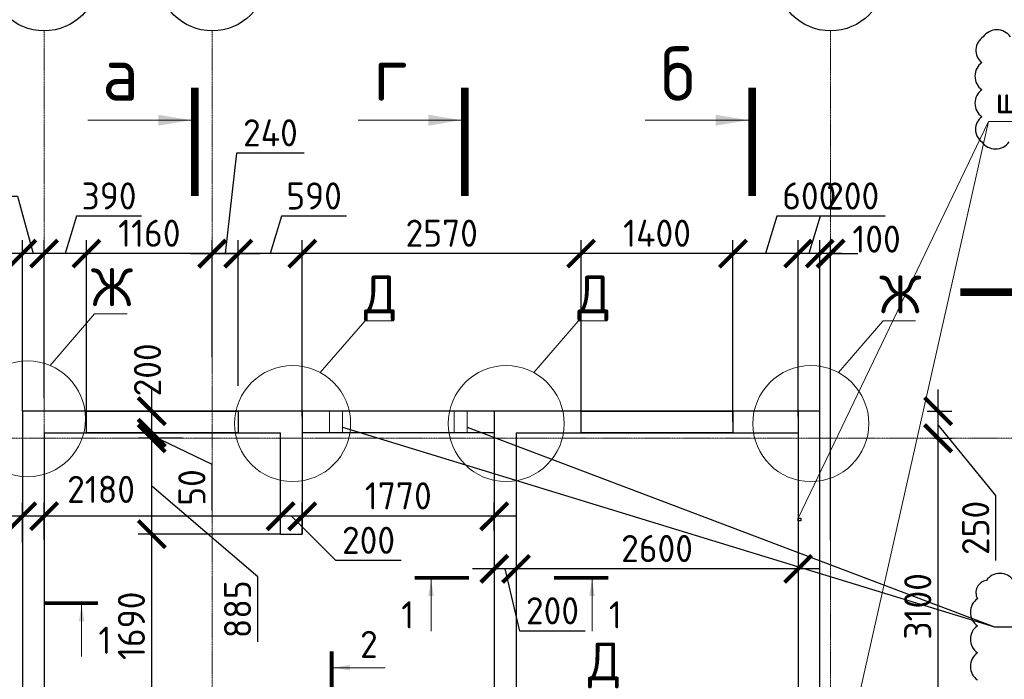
# Model space of a CAD drawing. Header units: millimetres. Extents: x 247266 to 730847, y -636031 to 10052.
# Tile 73 of 196: x 457865 to 466942, y -310886 to -304801. Entities that reach past the tile are written whole.
import ezdxf

# ---------------------------------------------------------------- set-up
doc = ezdxf.new("R2010")
doc.units = ezdxf.units.MM
doc.linetypes.add('______5', pattern=[1100, 800, -100, 100, -100])
doc.linetypes.add('осевая', pattern=[50.8, 31.75, -6.35, 6.35, -6.35])
for name, color, linetype in [('Изменения', 1, 'Continuous'), ('РАЗМЕРЫ', 7, 'Continuous'), ('СПДС_СИМВОЛЫ', 7, 'Continuous')]:
    doc.layers.add(name, color=color, linetype=linetype)
for name, color, linetype, lineweight in [('Надписи', 7, 'Continuous', 18), ('Оси', 7, '______5', 18), ('размер', 7, 'Continuous', 25), ('СТЕНЫ', 7, 'Continuous', 30), ('ТОНКИЕ', 7, 'Continuous', 9), ('Узлы', 7, 'Continuous', 0)]:
    doc.layers.add(name, color=color, linetype=linetype, lineweight=lineweight)
doc.styles.add('Century Gothic', font='GOTHIC.TTF')
doc.styles.add('GOST-2.304_Type-B', font='GOST_Common.ttf')
doc.dimstyles.new('СПДС', dxfattribs={"dimscale": 100, "dimtxt": 2.5, "dimasz": 2.5, "dimexe": 1.25, "dimexo": 0, "dimtad": 1, "dimdec": 0, "dimtxsty": 'GOST-2.304_Type-B', "dimblk": 'ARCHTICK', "dimcen": 2.5, "dimdle": 2, "dimadec": 0, "dimazin": 2, "dimtfac": 0.75, "dimtdec": 0, "dimtmove": 1, "dimatfit": 3, "dimfxl": 1, "dimtolj": 1, "dimarcsym": 1})

# ---------------------------------------------------------------- blocks, each defined once
blk = doc.blocks.new('_ArchTick')
at = {"color": 0, "linetype": 'ByBlock', "const_width": 0.15}
blk.add_lwpolyline([(-0.5, -0.5), (0.5, 0.5)], dxfattribs=at)
blk = doc.blocks.new('*D1050')
at = {"layer": 'DEFPOINTS', "color": 0, "ltscale": 100}
for p in [(465040.4, -306958.9), (465240.4, -308413), (465040.4, -308463)]:
    blk.add_point(p, dxfattribs=at)
at = {"layer": 'РАЗМЕРЫ', "color": 0, "lineweight": -2}
for p, q in [((465243.5, -306615.1), (465140.4, -306958.9)), ((465844, -306615.1), (465243.5, -306615.1)), ((465040.4, -308463), (465040.4, -306833.9)), ((465240.4, -308413), (465240.4, -306833.9)), ((465440.4, -306958.9), (464840.4, -306958.9))]:
    blk.add_line(p, q, dxfattribs=at)
at = {"layer": 'РАЗМЕРЫ', "color": 0, "lineweight": -2, "ltscale": 100, "xscale": 250, "yscale": 250, "zscale": 250, "rotation": 180}
blk.add_blockref('_ArchTick', (465040.4, -306958.9), dxfattribs=at)
at = {"layer": 'РАЗМЕРЫ', "color": 0, "lineweight": -2, "ltscale": 100, "xscale": 250, "yscale": 250, "zscale": 250}
blk.add_blockref('_ArchTick', (465240.4, -306958.9), dxfattribs=at)
at = {"layer": 'РАЗМЕРЫ', "color": 0, "lineweight": 0, "ltscale": 100, "insert": (465543.8, -306427.4), "char_height": 250, "attachment_point": 5, "style": 'GOST-2.304_Type-B'}
blk.add_mtext('\\A1;200', dxfattribs=at)
blk = doc.blocks.new('*D1051')
at = {"layer": 'DEFPOINTS', "color": 0, "ltscale": 100}
for p in [(465340.2, -306958.9), (465240.4, -309598.7), (465340.2, -309601.7)]:
    blk.add_point(p, dxfattribs=at)
at = {"layer": 'РАЗМЕРЫ', "color": 0, "lineweight": -2}
for p, q in [((465240.4, -309598.7), (465240.4, -306833.9)), ((465340.2, -309601.7), (465340.2, -306833.9)), ((465240.4, -306958.9), (464990.4, -306958.9)), ((465340.2, -306958.9), (465590.2, -306958.9))]:
    blk.add_line(p, q, dxfattribs=at)
at = {"layer": 'РАЗМЕРЫ', "color": 0, "lineweight": -2, "ltscale": 100, "xscale": 250, "yscale": 250, "zscale": 250}
blk.add_blockref('_ArchTick', (465240.4, -306958.9), dxfattribs=at)
at = {"layer": 'РАЗМЕРЫ', "color": 0, "lineweight": -2, "ltscale": 100, "xscale": 250, "yscale": 250, "zscale": 250, "rotation": 180}
blk.add_blockref('_ArchTick', (465340.2, -306958.9), dxfattribs=at)
at = {"layer": 'РАЗМЕРЫ', "color": 0, "lineweight": 0, "ltscale": 100, "insert": (465763.9, -306824.9), "char_height": 250, "attachment_point": 5, "style": 'GOST-2.304_Type-B'}
blk.add_mtext('\\A1;100', dxfattribs=at)
blk = doc.blocks.new('*D1060')
at = {"layer": 'DEFPOINTS', "color": 0, "ltscale": 100}
for p in [(466304.9, -308663), (466331.4, -308663), (465954.9, -311763)]:
    blk.add_point(p, dxfattribs=at)
at = {"layer": 'РАЗМЕРЫ', "color": 0, "lineweight": -2}
for p, q in [((466331.4, -311963), (466331.4, -308463)), ((466304.9, -308663), (466456.4, -308663)), ((465954.9, -311763), (466456.4, -311763))]:
    blk.add_line(p, q, dxfattribs=at)
at = {"layer": 'РАЗМЕРЫ', "color": 0, "lineweight": -2, "ltscale": 100, "xscale": 250, "yscale": 250, "zscale": 250}
for p, rotation in [((466331.4, -308663), 90), ((466331.4, -311763), 270)]:
    blk.add_blockref('_ArchTick', p, dxfattribs=dict(at, rotation=rotation))
at = {"layer": 'РАЗМЕРЫ', "color": 0, "lineweight": 0, "ltscale": 100, "insert": (466143.8, -310213), "char_height": 250, "attachment_point": 5, "rotation": 90, "style": 'GOST-2.304_Type-B'}
blk.add_mtext('\\A1;3100', dxfattribs=at)
blk = doc.blocks.new('*D1061')
at = {"layer": 'DEFPOINTS', "color": 0, "ltscale": 100}
for p in [(466229.4, -308413), (466331.4, -308413), (466304.9, -308663)]:
    blk.add_point(p, dxfattribs=at)
at = {"layer": 'РАЗМЕРЫ', "color": 0, "lineweight": -2}
for p, q in [((466331.4, -308863), (466331.4, -308213)), ((466229.4, -308413), (466456.4, -308413)), ((466864.9, -309189.2), (466331.4, -308538)), ((466304.9, -308663), (466456.4, -308663)), ((466864.9, -309789.6), (466864.9, -309189.2))]:
    blk.add_line(p, q, dxfattribs=at)
at = {"layer": 'РАЗМЕРЫ', "color": 0, "lineweight": -2, "ltscale": 100, "xscale": 250, "yscale": 250, "zscale": 250}
for p, rotation in [((466331.4, -308413), 90), ((466331.4, -308663), 270)]:
    blk.add_blockref('_ArchTick', p, dxfattribs=dict(at, rotation=rotation))
at = {"layer": 'РАЗМЕРЫ', "color": 0, "lineweight": 0, "ltscale": 100, "insert": (466677.3, -309489.4), "char_height": 250, "attachment_point": 5, "rotation": 90, "style": 'GOST-2.304_Type-B'}
blk.add_mtext('\\A1;250', dxfattribs=at)
blk = doc.blocks.new('*D1062')
at = {"layer": 'DEFPOINTS', "color": 0, "ltscale": 100}
for p in [(458946.6, -308413), (459082.3, -308413), (458946.6, -308613)]:
    blk.add_point(p, dxfattribs=at)
at = {"layer": 'размер', "color": 0, "lineweight": -2}
for p, q in [((459082.3, -308813), (459082.3, -308213)), ((458946.6, -308413), (459207.3, -308413)), ((458946.6, -308613), (459207.3, -308613))]:
    blk.add_line(p, q, dxfattribs=at)
at = {"layer": 'размер', "color": 0, "lineweight": -2, "ltscale": 100, "xscale": 250, "yscale": 250, "zscale": 250}
for p, rotation in [((459082.3, -308413), 90), ((459082.3, -308613), 270)]:
    blk.add_blockref('_ArchTick', p, dxfattribs=dict(at, rotation=rotation))
at = {"layer": 'размер', "color": 0, "ltscale": 100, "insert": (459043.2, -308031.5), "char_height": 250, "attachment_point": 5, "rotation": 90, "style": 'GOST-2.304_Type-B'}
blk.add_mtext('\\A1;200', dxfattribs=at)
blk = doc.blocks.new('*D1067')
at = {"layer": 'DEFPOINTS', "color": 0, "ltscale": 100}
for p in [(465040.4, -306958.9), (465240.4, -308413), (465040.4, -308463)]:
    blk.add_point(p, dxfattribs=at)
at = {"layer": 'РАЗМЕРЫ', "color": 0, "lineweight": -2}
for p, q in [((465243.5, -306615.1), (465140.4, -306958.9)), ((465844, -306615.1), (465243.5, -306615.1)), ((465040.4, -308463), (465040.4, -306833.9)), ((465240.4, -308413), (465240.4, -306833.9)), ((465440.4, -306958.9), (464840.4, -306958.9))]:
    blk.add_line(p, q, dxfattribs=at)
at = {"layer": 'РАЗМЕРЫ', "color": 0, "lineweight": -2, "ltscale": 100, "xscale": 250, "yscale": 250, "zscale": 250, "rotation": 180}
blk.add_blockref('_ArchTick', (465040.4, -306958.9), dxfattribs=at)
at = {"layer": 'РАЗМЕРЫ', "color": 0, "lineweight": -2, "ltscale": 100, "xscale": 250, "yscale": 250, "zscale": 250}
blk.add_blockref('_ArchTick', (465240.4, -306958.9), dxfattribs=at)
at = {"layer": 'РАЗМЕРЫ', "color": 0, "lineweight": 0, "ltscale": 100, "insert": (465543.8, -306427.4), "char_height": 250, "attachment_point": 5, "style": 'GOST-2.304_Type-B'}
blk.add_mtext('\\A1;200', dxfattribs=at)
blk = doc.blocks.new('*D1068')
at = {"layer": 'DEFPOINTS', "color": 0, "ltscale": 100}
for p in [(464440.4, -306958.9), (464440.4, -308511.5), (465040.4, -308463)]:
    blk.add_point(p, dxfattribs=at)
at = {"layer": 'РАЗМЕРЫ', "color": 0, "lineweight": -2}
for p, q in [((464843.5, -306615.1), (464740.4, -306958.9)), ((465444, -306615.1), (464843.5, -306615.1)), ((464440.4, -308511.5), (464440.4, -306833.9)), ((465040.4, -308463), (465040.4, -306833.9)), ((465240.4, -306958.9), (464240.4, -306958.9))]:
    blk.add_line(p, q, dxfattribs=at)
at = {"layer": 'РАЗМЕРЫ', "color": 0, "lineweight": -2, "ltscale": 100, "xscale": 250, "yscale": 250, "zscale": 250, "rotation": 180}
blk.add_blockref('_ArchTick', (464440.4, -306958.9), dxfattribs=at)
at = {"layer": 'РАЗМЕРЫ', "color": 0, "lineweight": -2, "ltscale": 100, "xscale": 250, "yscale": 250, "zscale": 250}
blk.add_blockref('_ArchTick', (465040.4, -306958.9), dxfattribs=at)
at = {"layer": 'РАЗМЕРЫ', "color": 0, "lineweight": 0, "ltscale": 100, "insert": (465143.8, -306427.4), "char_height": 250, "attachment_point": 5, "style": 'GOST-2.304_Type-B'}
blk.add_mtext('\\A1;600', dxfattribs=at)
blk = doc.blocks.new('*D1069')
at = {"layer": 'DEFPOINTS', "color": 0, "ltscale": 100}
for p in [(459880.1, -306958.9), (459880.1, -308178.5), (460470.4, -308463)]:
    blk.add_point(p, dxfattribs=at)
at = {"layer": 'РАЗМЕРЫ', "color": 0, "lineweight": -2}
for p, q in [((460278.4, -306615.1), (460175.2, -306958.9)), ((460878.9, -306615.1), (460278.4, -306615.1)), ((459880.1, -308178.5), (459880.1, -306833.9)), ((460470.4, -308463), (460470.4, -306833.9)), ((460670.4, -306958.9), (459680.1, -306958.9))]:
    blk.add_line(p, q, dxfattribs=at)
at = {"layer": 'РАЗМЕРЫ', "color": 0, "lineweight": -2, "ltscale": 100, "xscale": 250, "yscale": 250, "zscale": 250, "rotation": 180}
blk.add_blockref('_ArchTick', (459880.1, -306958.9), dxfattribs=at)
at = {"layer": 'РАЗМЕРЫ', "color": 0, "lineweight": -2, "ltscale": 100, "xscale": 250, "yscale": 250, "zscale": 250}
blk.add_blockref('_ArchTick', (460470.4, -306958.9), dxfattribs=at)
at = {"layer": 'РАЗМЕРЫ', "color": 0, "lineweight": 0, "ltscale": 100, "insert": (460578.6, -306427.4), "char_height": 250, "attachment_point": 5, "style": 'GOST-2.304_Type-B'}
blk.add_mtext('\\A1;590', dxfattribs=at)
blk = doc.blocks.new('*D1070')
at = {"layer": 'DEFPOINTS', "color": 0, "ltscale": 100}
for p in [(458480.4, -306958.9), (459640.3, -307913), (458480.4, -308455.9)]:
    blk.add_point(p, dxfattribs=at)
at = {"layer": 'РАЗМЕРЫ', "color": 0, "lineweight": -2}
for p, q in [((458480.4, -308455.9), (458480.4, -306833.9)), ((459640.3, -307913), (459640.3, -306833.9)), ((459840.3, -306958.9), (458280.4, -306958.9))]:
    blk.add_line(p, q, dxfattribs=at)
at = {"layer": 'РАЗМЕРЫ', "color": 0, "lineweight": -2, "ltscale": 100, "xscale": 250, "yscale": 250, "zscale": 250, "rotation": 180}
blk.add_blockref('_ArchTick', (458480.4, -306958.9), dxfattribs=at)
at = {"layer": 'РАЗМЕРЫ', "color": 0, "lineweight": -2, "ltscale": 100, "xscale": 250, "yscale": 250, "zscale": 250}
blk.add_blockref('_ArchTick', (459640.3, -306958.9), dxfattribs=at)
at = {"layer": 'РАЗМЕРЫ', "color": 0, "lineweight": 0, "ltscale": 100, "insert": (459060.3, -306771.3), "char_height": 250, "attachment_point": 5, "style": 'GOST-2.304_Type-B'}
blk.add_mtext('\\A1;1160', dxfattribs=at)
blk = doc.blocks.new('*D1071')
at = {"layer": 'DEFPOINTS', "color": 0, "ltscale": 100}
for p in [(465340.2, -306958.9), (465240.4, -309598.7), (465340.2, -309601.7)]:
    blk.add_point(p, dxfattribs=at)
at = {"layer": 'РАЗМЕРЫ', "color": 0, "lineweight": -2}
for p, q in [((465240.4, -309598.7), (465240.4, -306833.9)), ((465340.2, -309601.7), (465340.2, -306833.9)), ((465240.4, -306958.9), (464990.4, -306958.9)), ((465340.2, -306958.9), (465590.2, -306958.9))]:
    blk.add_line(p, q, dxfattribs=at)
at = {"layer": 'РАЗМЕРЫ', "color": 0, "lineweight": -2, "ltscale": 100, "xscale": 250, "yscale": 250, "zscale": 250}
blk.add_blockref('_ArchTick', (465240.4, -306958.9), dxfattribs=at)
at = {"layer": 'РАЗМЕРЫ', "color": 0, "lineweight": -2, "ltscale": 100, "xscale": 250, "yscale": 250, "zscale": 250, "rotation": 180}
blk.add_blockref('_ArchTick', (465340.2, -306958.9), dxfattribs=at)
at = {"layer": 'РАЗМЕРЫ', "color": 0, "lineweight": 0, "ltscale": 100, "insert": (465763.9, -306824.9), "char_height": 250, "attachment_point": 5, "style": 'GOST-2.304_Type-B'}
blk.add_mtext('\\A1;100', dxfattribs=at)
blk = doc.blocks.new('*D1072')
at = {"layer": 'DEFPOINTS', "color": 0, "ltscale": 100}
for p in [(457890.4, -306958.9), (458090.2, -308291.2), (457890.4, -308413)]:
    blk.add_point(p, dxfattribs=at)
at = {"layer": 'РАЗМЕРЫ', "color": 0, "lineweight": -2}
for p, q in [((457245.6, -306427.7), (457846.1, -306427.7)), ((457846.1, -306427.7), (457990.3, -306958.9)), ((457890.4, -308413), (457890.4, -306833.9)), ((458090.2, -308291.2), (458090.2, -306833.9)), ((458290.2, -306958.9), (457690.4, -306958.9))]:
    blk.add_line(p, q, dxfattribs=at)
at = {"layer": 'РАЗМЕРЫ', "color": 0, "lineweight": -2, "ltscale": 100, "xscale": 250, "yscale": 250, "zscale": 250, "rotation": 180}
blk.add_blockref('_ArchTick', (457890.4, -306958.9), dxfattribs=at)
at = {"layer": 'РАЗМЕРЫ', "color": 0, "lineweight": -2, "ltscale": 100, "xscale": 250, "yscale": 250, "zscale": 250}
blk.add_blockref('_ArchTick', (458090.2, -306958.9), dxfattribs=at)
at = {"layer": 'РАЗМЕРЫ', "color": 0, "lineweight": 0, "ltscale": 100, "insert": (457545.9, -306240.1), "char_height": 250, "attachment_point": 5, "style": 'GOST-2.304_Type-B'}
blk.add_mtext('\\A1;200', dxfattribs=at)
blk = doc.blocks.new('*D1073')
at = {"layer": 'DEFPOINTS', "color": 0, "ltscale": 100}
for p in [(463040.6, -306958.9), (463040.6, -308413), (464440.4, -308511.5)]:
    blk.add_point(p, dxfattribs=at)
at = {"layer": 'РАЗМЕРЫ', "color": 0, "lineweight": -2}
for p, q in [((463040.6, -308413), (463040.6, -306833.9)), ((464440.4, -308511.5), (464440.4, -306833.9)), ((464640.4, -306958.9), (462840.6, -306958.9))]:
    blk.add_line(p, q, dxfattribs=at)
at = {"layer": 'РАЗМЕРЫ', "color": 0, "lineweight": -2, "ltscale": 100, "xscale": 250, "yscale": 250, "zscale": 250, "rotation": 180}
blk.add_blockref('_ArchTick', (463040.6, -306958.9), dxfattribs=at)
at = {"layer": 'РАЗМЕРЫ', "color": 0, "lineweight": -2, "ltscale": 100, "xscale": 250, "yscale": 250, "zscale": 250}
blk.add_blockref('_ArchTick', (464440.4, -306958.9), dxfattribs=at)
at = {"layer": 'РАЗМЕРЫ', "color": 0, "lineweight": 0, "ltscale": 100, "insert": (463740.5, -306771.3), "char_height": 250, "attachment_point": 5, "style": 'GOST-2.304_Type-B'}
blk.add_mtext('\\A1;1400', dxfattribs=at)
blk = doc.blocks.new('*D1074')
at = {"layer": 'DEFPOINTS', "color": 0, "ltscale": 100}
for p in [(458090.2, -306958.9), (458090.2, -307248.9), (458480.4, -308455.9)]:
    blk.add_point(p, dxfattribs=at)
at = {"layer": 'РАЗМЕРЫ', "color": 0, "lineweight": -2}
for p, q in [((458388.4, -306615.1), (458285.3, -306958.9)), ((458988.9, -306615.1), (458388.4, -306615.1)), ((458090.2, -307248.9), (458090.2, -306833.9)), ((458480.4, -308455.9), (458480.4, -306833.9)), ((458680.4, -306958.9), (457890.2, -306958.9))]:
    blk.add_line(p, q, dxfattribs=at)
at = {"layer": 'РАЗМЕРЫ', "color": 0, "lineweight": -2, "ltscale": 100, "xscale": 250, "yscale": 250, "zscale": 250, "rotation": 180}
blk.add_blockref('_ArchTick', (458090.2, -306958.9), dxfattribs=at)
at = {"layer": 'РАЗМЕРЫ', "color": 0, "lineweight": -2, "ltscale": 100, "xscale": 250, "yscale": 250, "zscale": 250}
blk.add_blockref('_ArchTick', (458480.4, -306958.9), dxfattribs=at)
at = {"layer": 'РАЗМЕРЫ', "color": 0, "lineweight": 0, "ltscale": 100, "insert": (458688.7, -306427.4), "char_height": 250, "attachment_point": 5, "style": 'GOST-2.304_Type-B'}
blk.add_mtext('\\A1;390', dxfattribs=at)
blk = doc.blocks.new('*D1075')
at = {"layer": 'DEFPOINTS', "color": 0, "ltscale": 100}
for p in [(459880.1, -306958.9), (459880.1, -307332.5), (459640.3, -307913)]:
    blk.add_point(p, dxfattribs=at)
at = {"layer": 'РАЗМЕРЫ', "color": 0, "lineweight": -2}
for p, q in [((459863.3, -306032.3), (459760.2, -306958.9)), ((460488.8, -306032.3), (459863.3, -306032.3)), ((459640.3, -307913), (459640.3, -306833.9)), ((459880.1, -307332.5), (459880.1, -306833.9)), ((459440.3, -306958.9), (460080.1, -306958.9))]:
    blk.add_line(p, q, dxfattribs=at)
at = {"layer": 'РАЗМЕРЫ', "color": 0, "lineweight": -2, "ltscale": 100, "xscale": 250, "yscale": 250, "zscale": 250, "rotation": 180}
blk.add_blockref('_ArchTick', (459640.3, -306958.9), dxfattribs=at)
at = {"layer": 'РАЗМЕРЫ', "color": 0, "lineweight": -2, "ltscale": 100, "xscale": 250, "yscale": 250, "zscale": 250}
blk.add_blockref('_ArchTick', (459880.1, -306958.9), dxfattribs=at)
at = {"layer": 'РАЗМЕРЫ', "color": 0, "lineweight": 0, "ltscale": 100, "insert": (460176.1, -305844.7), "char_height": 250, "attachment_point": 5, "style": 'GOST-2.304_Type-B'}
blk.add_mtext('\\A1;240', dxfattribs=at)
blk = doc.blocks.new('*D1076')
at = {"layer": 'DEFPOINTS', "color": 0, "ltscale": 100}
for p in [(462440.4, -309452.6), (465040.4, -309539.2), (462440.4, -309867.2)]:
    blk.add_point(p, dxfattribs=at)
at = {"layer": 'РАЗМЕРЫ', "color": 0, "lineweight": -2}
for p, q in [((462440.4, -309452.6), (462440.4, -309992.2)), ((465040.4, -309539.2), (465040.4, -309992.2)), ((465240.4, -309867.2), (462240.4, -309867.2))]:
    blk.add_line(p, q, dxfattribs=at)
at = {"layer": 'РАЗМЕРЫ', "color": 0, "lineweight": -2, "ltscale": 100, "xscale": 250, "yscale": 250, "zscale": 250, "rotation": 180}
blk.add_blockref('_ArchTick', (462440.4, -309867.2), dxfattribs=at)
at = {"layer": 'РАЗМЕРЫ', "color": 0, "lineweight": -2, "ltscale": 100, "xscale": 250, "yscale": 250, "zscale": 250}
blk.add_blockref('_ArchTick', (465040.4, -309867.2), dxfattribs=at)
at = {"layer": 'РАЗМЕРЫ', "color": 0, "lineweight": 0, "ltscale": 100, "insert": (463740.4, -309679.6), "char_height": 250, "attachment_point": 5, "style": 'GOST-2.304_Type-B'}
blk.add_mtext('\\A1;2600', dxfattribs=at)
blk = doc.blocks.new('*D1215')
at = {"layer": 'DEFPOINTS', "color": 0, "ltscale": 100}
for p in [(462440.4, -309452.6), (462240.2, -309516.5), (462240.2, -309867.2)]:
    blk.add_point(p, dxfattribs=at)
at = {"layer": 'РАЗМЕРЫ', "color": 0, "lineweight": -2}
for p, q in [((462440.4, -309452.6), (462440.4, -309992.2)), ((462240.2, -309516.5), (462240.2, -309992.2)), ((462640.4, -309867.2), (462040.2, -309867.2)), ((462476.3, -310441.5), (462340.3, -309867.2)), ((463076.8, -310441.5), (462476.3, -310441.5))]:
    blk.add_line(p, q, dxfattribs=at)
at = {"layer": 'РАЗМЕРЫ', "color": 0, "lineweight": -2, "ltscale": 100, "xscale": 250, "yscale": 250, "zscale": 250, "rotation": 180}
blk.add_blockref('_ArchTick', (462240.2, -309867.2), dxfattribs=at)
at = {"layer": 'РАЗМЕРЫ', "color": 0, "lineweight": -2, "ltscale": 100, "xscale": 250, "yscale": 250, "zscale": 250}
blk.add_blockref('_ArchTick', (462440.4, -309867.2), dxfattribs=at)
at = {"layer": 'РАЗМЕРЫ', "color": 0, "lineweight": 0, "ltscale": 100, "insert": (462776.5, -310253.9), "char_height": 250, "attachment_point": 5, "style": 'GOST-2.304_Type-B'}
blk.add_mtext('\\A1;200', dxfattribs=at)
blk = doc.blocks.new('*D1216')
at = {"layer": 'DEFPOINTS', "color": 0, "ltscale": 100}
for p in [(460470.2, -309381.8), (460470.2, -309547.2), (462240.2, -309516.5)]:
    blk.add_point(p, dxfattribs=at)
at = {"layer": 'РАЗМЕРЫ', "color": 0, "lineweight": -2}
for p, q in [((460470.2, -309547.2), (460470.2, -309256.8)), ((462240.2, -309516.5), (462240.2, -309256.8)), ((462440.2, -309381.8), (460270.2, -309381.8))]:
    blk.add_line(p, q, dxfattribs=at)
at = {"layer": 'РАЗМЕРЫ', "color": 0, "lineweight": -2, "ltscale": 100, "xscale": 250, "yscale": 250, "zscale": 250, "rotation": 180}
blk.add_blockref('_ArchTick', (460470.2, -309381.8), dxfattribs=at)
at = {"layer": 'РАЗМЕРЫ', "color": 0, "lineweight": -2, "ltscale": 100, "xscale": 250, "yscale": 250, "zscale": 250}
blk.add_blockref('_ArchTick', (462240.2, -309381.8), dxfattribs=at)
at = {"layer": 'РАЗМЕРЫ', "color": 0, "lineweight": 0, "ltscale": 100, "insert": (461355.2, -309193.9), "char_height": 250, "attachment_point": 5, "style": 'GOST-2.304_Type-B'}
blk.add_mtext('\\A1;1770', dxfattribs=at)
blk = doc.blocks.new('*D1217')
at = {"layer": 'DEFPOINTS', "color": 0, "ltscale": 100}
for p in [(460270.2, -309381.8), (460270.2, -309515.6), (460470.2, -309547.2)]:
    blk.add_point(p, dxfattribs=at)
at = {"layer": 'РАЗМЕРЫ', "color": 0, "lineweight": -2}
for p, q in [((460270.2, -309515.6), (460270.2, -309256.8)), ((460470.2, -309547.2), (460470.2, -309256.8)), ((460670.2, -309381.8), (460070.2, -309381.8)), ((460780.6, -309791.3), (460370.2, -309381.8)), ((461381.1, -309791.3), (460780.6, -309791.3))]:
    blk.add_line(p, q, dxfattribs=at)
at = {"layer": 'РАЗМЕРЫ', "color": 0, "lineweight": -2, "ltscale": 100, "xscale": 250, "yscale": 250, "zscale": 250, "rotation": 180}
blk.add_blockref('_ArchTick', (460270.2, -309381.8), dxfattribs=at)
at = {"layer": 'РАЗМЕРЫ', "color": 0, "lineweight": -2, "ltscale": 100, "xscale": 250, "yscale": 250, "zscale": 250}
blk.add_blockref('_ArchTick', (460470.2, -309381.8), dxfattribs=at)
at = {"layer": 'РАЗМЕРЫ', "color": 0, "lineweight": 0, "ltscale": 100, "insert": (461080.8, -309603.7), "char_height": 250, "attachment_point": 5, "style": 'GOST-2.304_Type-B'}
blk.add_mtext('\\A1;200', dxfattribs=at)
blk = doc.blocks.new('*D1218')
at = {"layer": 'DEFPOINTS', "color": 0, "ltscale": 100}
for p in [(458090.2, -309381.8), (458090.2, -309596.2), (460270.2, -309515.6)]:
    blk.add_point(p, dxfattribs=at)
at = {"layer": 'РАЗМЕРЫ', "color": 0, "lineweight": -2}
for p, q in [((458090.2, -309596.2), (458090.2, -309256.8)), ((460270.2, -309515.6), (460270.2, -309256.8)), ((460470.2, -309381.8), (457890.2, -309381.8))]:
    blk.add_line(p, q, dxfattribs=at)
at = {"layer": 'РАЗМЕРЫ', "color": 0, "lineweight": -2, "ltscale": 100, "xscale": 250, "yscale": 250, "zscale": 250, "rotation": 180}
blk.add_blockref('_ArchTick', (458090.2, -309381.8), dxfattribs=at)
at = {"layer": 'РАЗМЕРЫ', "color": 0, "lineweight": -2, "ltscale": 100, "xscale": 250, "yscale": 250, "zscale": 250}
blk.add_blockref('_ArchTick', (460270.2, -309381.8), dxfattribs=at)
at = {"layer": 'РАЗМЕРЫ', "color": 0, "lineweight": 0, "ltscale": 100, "insert": (458615.1, -309134.1), "char_height": 250, "attachment_point": 5, "style": 'GOST-2.304_Type-B'}
blk.add_mtext('\\A1;2180', dxfattribs=at)
blk = doc.blocks.new('*D1219')
at = {"layer": 'DEFPOINTS', "color": 0, "ltscale": 100}
for p in [(457890.4, -309381.8), (458090.2, -309596.2), (457890.4, -309626.8)]:
    blk.add_point(p, dxfattribs=at)
at = {"layer": 'РАЗМЕРЫ', "color": 0, "lineweight": -2}
for p, q in [((457890.4, -309626.8), (457890.4, -309256.8)), ((458090.2, -309596.2), (458090.2, -309256.8)), ((458290.2, -309381.8), (457690.4, -309381.8))]:
    blk.add_line(p, q, dxfattribs=at)
at = {"layer": 'РАЗМЕРЫ', "color": 0, "lineweight": -2, "ltscale": 100, "xscale": 250, "yscale": 250, "zscale": 250, "rotation": 180}
blk.add_blockref('_ArchTick', (457890.4, -309381.8), dxfattribs=at)
at = {"layer": 'РАЗМЕРЫ', "color": 0, "lineweight": -2, "ltscale": 100, "xscale": 250, "yscale": 250, "zscale": 250}
blk.add_blockref('_ArchTick', (458090.2, -309381.8), dxfattribs=at)
at = {"layer": 'РАЗМЕРЫ', "color": 0, "lineweight": 0, "ltscale": 100, "insert": (457414.2, -309414.5), "char_height": 250, "attachment_point": 5, "style": 'GOST-2.304_Type-B'}
blk.add_mtext('\\A1;200', dxfattribs=at)
blk = doc.blocks.new('NSY101')
at = {"color": 0, "linetype": 'ByBlock', "lineweight": -2}
blk.add_circle((0, 0), 50, dxfattribs=at)
blk = doc.blocks.new('СЛОЖНЫЙ_ОБЪЕКТ_3')
at = {"layer": 'Оси', "color": 16, "linetype": 'Continuous', "lineweight": 25, "transparency": 33554687, "xscale": 9.999999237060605, "yscale": 9.999999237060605, "zscale": 9.999999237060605}
blk.add_blockref('NSY101', (24563, -989.5), dxfattribs=at)
at = {"layer": 'Оси', "color": 16, "linetype": 'Continuous', "lineweight": 25, "transparency": 33554687, "insert": (24563, -989.5), "char_height": 300, "width": 385, "attachment_point": 5, "style": 'Century Gothic'}
blk.add_mtext('\\A1;{\\fCentury Gothic|i0|b1;\\H300.000000;\\W1.000000;\\C16;7}\\P', dxfattribs=at)
blk = doc.blocks.new('СЛОЖНЫЙ_ОБЪЕКТ_4')
at = {"layer": 'Оси', "color": 16, "linetype": 'Continuous', "lineweight": 25, "transparency": 33554687, "xscale": 9.999999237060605, "yscale": 9.999999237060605, "zscale": 9.999999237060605}
blk.add_blockref('NSY101', (26113, -989.5), dxfattribs=at)
at = {"layer": 'Оси', "color": 16, "linetype": 'Continuous', "lineweight": 25, "transparency": 33554687, "insert": (26113, -989.5), "char_height": 300, "width": 385, "attachment_point": 5, "style": 'Century Gothic'}
blk.add_mtext('\\A1;{\\fCentury Gothic|i0|b1;\\H300.000000;\\W1.000000;\\C16;8}\\P', dxfattribs=at)
blk = doc.blocks.new('СЛОЖНЫЙ_ОБЪЕКТ_16')
at = {"layer": 'Оси', "color": 16, "linetype": 'Continuous', "lineweight": 25, "transparency": 33554687, "xscale": 9.999999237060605, "yscale": 9.999999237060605, "zscale": 9.999999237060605}
blk.add_blockref('NSY101', (31813, -989.5), dxfattribs=at)
at = {"layer": 'Оси', "color": 16, "linetype": 'Continuous', "lineweight": 25, "transparency": 33554687, "insert": (31813, -989.5), "char_height": 300, "width": 385, "attachment_point": 5, "style": 'Century Gothic'}
blk.add_mtext('\\A1;{\\fCentury Gothic|i0|b1;\\H300.000000;\\W1.000000;\\C16;9}\\P', dxfattribs=at)
blk = doc.blocks.new('*D1080')
at = {"layer": 'DEFPOINTS', "color": 0, "ltscale": 100}
for p in [(460470.4, -306958.9), (460470.4, -307151.6), (463040.6, -308413)]:
    blk.add_point(p, dxfattribs=at)
at = {"layer": 'РАЗМЕРЫ', "color": 0, "lineweight": -2}
for p, q in [((460470.4, -307151.6), (460470.4, -306833.9)), ((463040.6, -308413), (463040.6, -306833.9)), ((463240.6, -306958.9), (460270.4, -306958.9))]:
    blk.add_line(p, q, dxfattribs=at)
at = {"layer": 'РАЗМЕРЫ', "color": 0, "lineweight": -2, "ltscale": 100, "xscale": 250, "yscale": 250, "zscale": 250, "rotation": 180}
blk.add_blockref('_ArchTick', (460470.4, -306958.9), dxfattribs=at)
at = {"layer": 'РАЗМЕРЫ', "color": 0, "lineweight": -2, "ltscale": 100, "xscale": 250, "yscale": 250, "zscale": 250}
blk.add_blockref('_ArchTick', (463040.6, -306958.9), dxfattribs=at)
at = {"layer": 'РАЗМЕРЫ', "color": 0, "lineweight": 0, "ltscale": 100, "insert": (461755.5, -306771.1), "char_height": 250, "attachment_point": 5, "style": 'GOST-2.304_Type-B'}
blk.add_mtext('\\A1;2570', dxfattribs=at)
blk = doc.blocks.new('*D1430')
at = {"layer": 'DEFPOINTS', "color": 0, "ltscale": 100}
for p in [(459082.3, -308663), (459364.7, -308663), (460270.2, -309547.5)]:
    blk.add_point(p, dxfattribs=at)
at = {"layer": 'РАЗМЕРЫ', "color": 0, "lineweight": -2}
for p, q in [((459082.3, -309747.5), (459082.3, -308463)), ((459364.7, -308663), (458957.3, -308663)), ((460061.1, -309939.9), (459082.3, -309105.2)), ((460270.2, -309547.5), (458957.3, -309547.5)), ((460061.1, -310540.3), (460061.1, -309939.9))]:
    blk.add_line(p, q, dxfattribs=at)
at = {"layer": 'РАЗМЕРЫ', "color": 0, "lineweight": -2, "ltscale": 100, "xscale": 250, "yscale": 250, "zscale": 250}
for p, rotation in [((459082.3, -308663), 90), ((459082.3, -309547.5), 270)]:
    blk.add_blockref('_ArchTick', p, dxfattribs=dict(at, rotation=rotation))
at = {"layer": 'РАЗМЕРЫ', "color": 0, "lineweight": 0, "ltscale": 100, "insert": (459873.5, -310240.1), "char_height": 250, "attachment_point": 5, "rotation": 90, "style": 'GOST-2.304_Type-B'}
blk.add_mtext('\\A1;885', dxfattribs=at)
blk = doc.blocks.new('*D1434')
at = {"layer": 'DEFPOINTS', "color": 0, "ltscale": 100}
for p in [(459082.3, -309547.5), (459159.3, -309547.5), (460270.2, -311238)]:
    blk.add_point(p, dxfattribs=at)
at = {"layer": 'РАЗМЕРЫ', "color": 0, "lineweight": -2}
for p, q in [((459082.3, -311438), (459082.3, -309347.5)), ((459159.3, -309547.5), (458957.3, -309547.5)), ((460270.2, -311238), (458957.3, -311238))]:
    blk.add_line(p, q, dxfattribs=at)
at = {"layer": 'РАЗМЕРЫ', "color": 0, "lineweight": -2, "ltscale": 100, "xscale": 250, "yscale": 250, "zscale": 250}
for p, rotation in [((459082.3, -309547.5), 90), ((459082.3, -311238), 270)]:
    blk.add_blockref('_ArchTick', p, dxfattribs=dict(at, rotation=rotation))
at = {"layer": 'РАЗМЕРЫ', "color": 0, "lineweight": 0, "ltscale": 100, "insert": (458894.6, -310392.7), "char_height": 250, "attachment_point": 5, "rotation": 90, "style": 'GOST-2.304_Type-B'}
blk.add_mtext('\\A1;1690', dxfattribs=at)
blk = doc.blocks.new('*D1431')
at = {"layer": 'DEFPOINTS', "color": 0, "ltscale": 100}
for p in [(459082.3, -308613), (459348.4, -308613), (459364.7, -308663)]:
    blk.add_point(p, dxfattribs=at)
at = {"layer": 'РАЗМЕРЫ', "color": 0, "lineweight": -2}
for p, q in [((459082.3, -308863), (459082.3, -308413)), ((459348.4, -308613), (458957.3, -308613)), ((459364.7, -308663), (458957.3, -308663)), ((459640.3, -308903.9), (459082.3, -308638)), ((459640.3, -309329.2), (459640.3, -308903.9))]:
    blk.add_line(p, q, dxfattribs=at)
at = {"layer": 'РАЗМЕРЫ', "color": 0, "lineweight": -2, "ltscale": 100, "xscale": 250, "yscale": 250, "zscale": 250}
for p, rotation in [((459082.3, -308613), 270), ((459082.3, -308663), 90)]:
    blk.add_blockref('_ArchTick', p, dxfattribs=dict(at, rotation=rotation))
at = {"layer": 'РАЗМЕРЫ', "color": 0, "lineweight": 0, "ltscale": 100, "insert": (459452.7, -309116.6), "char_height": 250, "attachment_point": 5, "rotation": 90, "style": 'GOST-2.304_Type-B'}
blk.add_mtext('\\A1;50', dxfattribs=at)

msp = doc.modelspace()

# ---------------------------------------------------------------- linework, layer by layer
at = {"layer": 'Изменения', "elevation": 560}
msp.add_lwpolyline([(470612.39, -310888.29, 0.5205671), (470612.39, -310638.29, 0.5205671), (470612.39, -310388.29, 0.5205671), (470612.39, -310138.29, 0.520567), (470526.18, -309974.5, 0.5205671), (470276.18, -309974.5, 0.5205671), (470026.18, -309974.5, 0.5205671), (469776.18, -309974.5, 0.5205671), (469526.18, -309974.5, 0.5205671), (469276.18, -309974.5, 0.5205671), (469026.18, -309974.5, 0.5205671), (468776.18, -309974.5, 0.5205671), (468526.18, -309974.5, 0.5205671), (468276.18, -309974.5, 0.5205671), (468026.18, -309974.5, 0.5205671), (467776.18, -309974.5, 0.5205671), (467526.18, -309974.5, 0.5205671), (467276.18, -309974.5, 0.5205671), (467026.18, -309974.5, 0.5205671), (466776.18, -309974.5, 0.520567), (466693.92, -310142.24, 0.520567), (466693.92, -310392.24, 0.520567), (466693.92, -310642.24, 0.5205671), (466693.92, -310892.24, 0.5205671)], format="xyb", dxfattribs=at)
at = {"layer": 'Надписи', "lineweight": 15, "ltscale": 0.3}
for p, q in [((465040.51, -309399.98, -760), (466797.07, -305739.94, -760)), ((465040.51, -309399.98, -760), (466797.07, -305739.94, -760)), ((465040.51, -309399.98, -760), (466797.07, -305739.94, -760)), ((465040.51, -313525.98, -760), (466797.07, -305739.94, -760)), ((466797.07, -305739.94, -760), (466797.17, -305739.94, -760)), ((466799.34, -305739.62, -760), (471578.59, -305739.62, -760)), ((458145.61, -307990.63, -720), (458555.59, -307514.49, -720)), ((458145.61, -307990.63, -720), (458555.59, -307514.49, -720)), ((458145.61, -307990.63, -720), (458555.59, -307514.49, -720)), ((458555.59, -307514.49, -720), (458555.69, -307514.49, -720)), ((458555.83, -307514.14, -720), (458856.11, -307514.14, -720)), ((460635.69, -308056.96, -360), (461045.68, -307580.83, -360)), ((460635.69, -308056.96, -360), (461045.68, -307580.83, -360)), ((460635.69, -308056.96, -360), (461045.68, -307580.83, -360)), ((461045.68, -307580.83, -360), (461045.78, -307580.83, -360)), ((461045.91, -307580.48, -360), (461311.15, -307580.48, -360)), ((462604.52, -308056.96, -360), (463014.52, -307580.83, -360)), ((462604.52, -308056.96, -360), (463014.52, -307580.83, -360)), ((462604.52, -308056.96, -360), (463014.52, -307580.83, -360)), ((463014.52, -307580.83, -360), (463014.62, -307580.83, -360)), ((463014.74, -307580.48, -360), (463279.98, -307580.48, -360)), ((465412.85, -308056.96, -360), (465822.82, -307580.83, -360)), ((465412.85, -308056.96, -360), (465822.82, -307580.83, -360)), ((465412.85, -308056.96, -360), (465822.82, -307580.83, -360)), ((465822.82, -307580.83, -360), (465822.92, -307580.83, -360)), ((465823.06, -307580.48, -360), (466123.34, -307580.48, -360))]:
    msp.add_line(p, q, dxfattribs=at)
at = {"layer": 'Надписи'}
for centre in [(457937.04, -308483.25, -360), (460380.94, -308527.37, -360), (462349.78, -308527.37, -360), (465158.1, -308527.37, -360)]:
    msp.add_circle(centre, 534.96, dxfattribs=at)
at = {"layer": 'Оси', "linetype": 'осевая', "lineweight": 0, "ltscale": 0.3, "transparency": 33554687}
for p, q in [((458090.32, -304904.66, -1120), (458090.32, -318702.43, -1120)), ((459640.32, -304904.66, -1120), (459640.32, -318702.43, -1120)), ((465340.32, -304904.66, -1120), (465340.32, -318702.43, -1120)), ((454553.04, -308662.98, -1120), (468697.68, -308662.98, -1120))]:
    msp.add_line(p, q, dxfattribs=at)
at = {"layer": 'РАЗМЕРЫ', "color": 1}
msp.add_lwpolyline([(466997.92, -304959.68, 0.5205671), (466747.92, -304959.68, 0.5205671), (466735.57, -305197.33, 0.5205671), (466735.57, -305447.33, 0.5205671), (466735.57, -305697.33, 0.5205671), (466735.57, -305928.19, 0.5205671), (466985.57, -305928.19, 0.5205671)], format="xyb", dxfattribs=at)
at = {"layer": 'СПДС_СИМВОЛЫ', "ltscale": 100}
for p, q in [((460840.21, -308560.93, -560), (466850, -310401.81)), ((461990.21, -308560.93, -560), (466850, -310401.81)), ((466848.46, -310401.81), (470487.3, -310401.81))]:
    msp.add_line(p, q, dxfattribs=at)
at = {"layer": 'СТЕНЫ', "linetype": 'Continuous', "transparency": 33554687}
for p, q in [((460470.21, -308412.98, -760), (460470.21, -309547.51, -560)), ((462240.21, -308412.98, -560), (462240.21, -315362.98, -560)), ((465040.21, -308412.98, -560), (465040.21, -314262.98, -560)), ((457890.21, -308662.98, -560), (457890.21, -316062.98, -560)), ((458090.21, -308612.98, -560), (458090.21, -316062.98, -560)), ((458090.21, -308612.98, -560), (460270.21, -308612.98, -560)), ((460270.21, -309547.51, -560), (460270.21, -308612.98, -760)), ((462240.21, -308612.98, -560), (460470.21, -308612.98, -560)), ((462440.21, -308612.98, -560), (465040.21, -308612.98, -560)), ((462440.21, -308612.98, -560), (462440.21, -314262.98, -560)), ((465240.21, -316062.98, -560), (465240.21, -308662.98, -560))]:
    msp.add_line(p, q, dxfattribs=at)
for points, elevation in [([(465240.21, -308662.98), (465240.35, -308412.98), (457890.35, -308412.98), (457890.35, -308662.98)], -560), ([(465040.51, -309424.98), (465040.51, -309399.98), (465065.51, -309399.98), (465065.51, -309424.98), (465040.51, -309424.98)], -760), ([(460270.21, -309547.51), (460470.21, -309547.51)], -560)]:
    msp.add_lwpolyline(points, dxfattribs=dict(at, elevation=elevation))
at = {"layer": 'СТЕНЫ', "linetype": 'Continuous', "transparency": 33554687, "elevation": -920}
for points in [[(458480.35, -308412.98), (459880.09, -308412.98), (459880.09, -308612.98), (458480.35, -308612.98)], [(458480.35, -308412.98), (459880.09, -308412.98), (459880.09, -308612.98), (458480.35, -308612.98)], [(463040.72, -308412.98), (464440.46, -308412.98), (464440.35, -308612.98), (463040.61, -308612.98)], [(463040.72, -308412.98), (464440.46, -308412.98), (464440.35, -308612.98), (463040.61, -308612.98)]]:
    msp.add_lwpolyline(points, close=True, dxfattribs=at)
at = {"layer": 'ТОНКИЕ', "ltscale": 100}
for p, q in [((460720.21, -308612.98, -560), (460720.21, -308412.98, -560)), ((460840.21, -308612.98, -560), (460840.21, -308412.98, -560)), ((461870.21, -308612.98, -560), (461870.21, -308412.98, -560)), ((461990.21, -308612.98, -560), (461990.21, -308412.98, -560))]:
    msp.add_line(p, q, dxfattribs=at)
at = {"layer": 'Узлы', "linetype": 'Continuous', "lineweight": 0}
for p, q in [((459443.46, -305728.63, -360), (458493.46, -305728.63, -360)), ((461933.76, -305728.21, -360), (460983.76, -305728.21, -360)), ((464581.48, -305728.63, -360), (463631.48, -305728.63, -360)), ((461656.94, -309966.7), (461656.94, -310441.7)), ((463140.93, -309966.7), (463140.93, -310441.7)), ((458435.97, -310200.6), (458435.97, -310675.6)), ((460758.94, -310778.8), (461233.94, -310778.8))]:
    msp.add_line(p, q, dxfattribs=at)
for points, const_width, elevation in [([(459478.46, -305428.63), (459478.46, -306428.63)], 70, -360), ([(461968.76, -305428.21), (461968.76, -306428.21)], 70, -360), ([(464616.48, -305428.63), (464616.48, -306428.63)], 70, -360), ([(467537.43, -307315.68), (466537.43, -307315.68)], 70, -360), ([(458585.97, -310183.1), (458085.97, -310183.1)], 35, 0)]:
    msp.add_lwpolyline(points, dxfattribs=dict(at, const_width=const_width, elevation=elevation))
at = {"layer": 'Узлы', "linetype": 'Continuous', "lineweight": 0, "const_width": 35}
for points in [[(461506.94, -309949.2), (462006.94, -309949.2)], [(463290.93, -309949.2), (462790.93, -309949.2)], [(460741.44, -310628.8), (460741.44, -311128.8)]]:
    msp.add_lwpolyline(points, dxfattribs=at)
at = {"layer": 'Узлы', "linetype": 'Continuous', "lineweight": 0}
for points in [[(459443.46, -305728.63, -360), (459143.01, -305778.91, -360), (459143.01, -305678.36, -360)], [(461933.76, -305728.21, -360), (461633.31, -305778.49, -360), (461633.31, -305677.93, -360)], [(464581.48, -305728.63, -360), (464281.03, -305778.91, -360), (464281.03, -305678.36, -360)], [(461656.94, -309966.7), (461631.8, -310116.93), (461682.08, -310116.93)], [(463140.93, -309966.7), (463115.79, -310116.93), (463166.07, -310116.93)], [(458435.97, -310200.6), (458410.83, -310350.82), (458461.11, -310350.82)], [(460758.94, -310778.8), (460909.16, -310803.94), (460909.16, -310753.66)]]:
    msp.add_solid(points, dxfattribs=at)

# ---------------------------------------------------------------- block references
at = {"layer": 'Оси', "linetype": 'Continuous', "lineweight": 25, "transparency": 33554687}
for name in ['СЛОЖНЫЙ_ОБЪЕКТ_3', 'СЛОЖНЫЙ_ОБЪЕКТ_4', 'СЛОЖНЫЙ_ОБЪЕКТ_16']:
    msp.add_blockref(name, (433526.8, -303415.16, -1120), dxfattribs=at)

# ---------------------------------------------------------------- texts
at = {"layer": 'Надписи', "ltscale": 0.3, "attachment_point": 2, "style": 'GOST-2.304_Type-B'}
for s, insert, char_height in [('штроба 25х50мм на всю высоту', (469196.8, -305414.62, -760), 250), ('Ж', (458715.83, -307094.14, -720), 350), ('Д', (461188.41, -307160.48, -360), 350), ('Ж', (465983.06, -307160.48, -360), 350), ('Д', (463254.04, -310546.9, -720), 350)]:
    msp.add_mtext(s, dxfattribs=dict(at, insert=insert, char_height=char_height))
at = {"layer": 'Надписи', "ltscale": 0.3, "insert": (463157.24, -307160.48, -360), "char_height": 350, "width": 241.9944, "attachment_point": 2, "style": 'GOST-2.304_Type-B'}
msp.add_mtext('Д', dxfattribs=at)
at = {"layer": 'Узлы', "linetype": 'Continuous', "lineweight": 0, "attachment_point": 5, "style": 'GOST-2.304_Type-B'}
for s, width, gutter_width, insert, char_height in [('б', 723.8798, 25, (463931.48, -305298.63, -360), 500), ('а', 723.8798, 25, (458793.46, -305298.63, -360), 500), ('г', 723.8798, 25, (461283.77, -305298.21, -360), 500), ('1', 361.9399, 12.5, (461441.94, -310291.7), 250), ('1', 361.9399, 12.5, (463355.93, -310291.7), 250), ('1', 361.9399, 12.5, (458650.97, -310525.6), 250), ('2', 361.9399, 12.5, (461083.94, -310563.8), 250)]:
    msp.add_mtext_dynamic_manual_height_columns(s, width=width, gutter_width=gutter_width, heights=[0], dxfattribs=dict(at, insert=insert, char_height=char_height))

# ---------------------------------------------------------------- dimensions: what is measured, and where the dimension line sits
at = {"layer": 'размер'}
dim = msp.add_linear_dim(base=(459082.27, -308412.98, -560), p1=(458946.61, -308612.98, -560), p2=(458946.61, -308412.98, -560), angle=90, dimstyle='СПДС', dxfattribs=at)
dim.commit()
dim.dimension.update_dxf_attribs({"geometry": '*D1062', "text_midpoint": (459230.81, -308031.55, -560), "dimtype": 160})
at = {"layer": 'РАЗМЕРЫ', "lineweight": 0}
for base, p1, p2, picture, middle in [((459880.09, -306958.94, -360), (459640.32, -307913.04, -920), (459880.09, -307332.52, -360), '*D1075', (459925.83, -306032.33, -360)), ((457890.35, -306958.94, -360), (458090.21, -308291.15, -360), (457890.35, -308412.98, -560), '*D1072', (457783.62, -306427.69, -360))]:
    dim = msp.add_linear_dim(base=base, p1=p1, p2=p2, dimstyle='СПДС', dxfattribs=at)
    dim.commit()
    dim.dimension.update_dxf_attribs({"geometry": picture, "text_midpoint": middle, "dimtype": 160})
for base, p1, p2, picture, middle in [((458090.21, -306958.94, -360), (458480.35, -308455.89, -920), (458090.21, -307248.95, -360), '*D1074', (458450.94, -306427.44, -360)), ((459880.09, -306958.94, -360), (460470.36, -308462.98, -520), (459880.09, -308178.53, -360), '*D1069', (460340.89, -306427.44, -360)), ((464440.35, -306958.94, -360), (465040.36, -308462.98, -360), (464440.35, -308511.48, -920), '*D1068', (464906.02, -306427.44, -360)), ((465040.36, -306958.94, -360), (465240.35, -308412.98, -560), (465040.36, -308462.98, -360), '*D1050', (465306.02, -306427.44, -360)), ((465040.36, -306958.94, -360), (465240.35, -308412.98, -560), (465040.36, -308462.98, -360), '*D1067', (465306.02, -306427.44, -360)), ((458480.35, -306958.94, -360), (459640.32, -307913.04, -920), (458480.35, -308455.89, -920), '*D1070', (459060.33, -306771.31, -360)), ((460470.36, -306958.94), (463040.61, -308412.98, -560), (460470.36, -307151.57, -360), '*D1080', (461755.49, -306771.06)), ((463040.61, -306958.94, -360), (464440.35, -308511.48, -920), (463040.61, -308412.98, -560), '*D1073', (463740.48, -306771.31, -360))]:
    dim = msp.add_linear_dim(base=base, p1=p1, p2=p2, dimstyle='СПДС', dxfattribs=at)
    dim.commit()
    dim.dimension.update_dxf_attribs({"geometry": picture, "text_midpoint": middle})
for base, p1, p2, picture, middle in [((465340.21, -306958.94, -360), (465240.36, -309598.65, -720), (465340.21, -309601.65, -360), '*D1051', (465763.9, -307012.52, -360)), ((465340.21, -306958.94, -360), (465240.36, -309598.65, -720), (465340.21, -309601.65, -360), '*D1071', (465763.9, -307012.52, -360)), ((458090.21, -309381.76, -920), (460270.21, -309515.57, -560), (458090.21, -309596.2, -560), '*D1218', (458615.07, -309321.69, -920)), ((457890.36, -309381.76, -920), (458090.21, -309596.2, -560), (457890.36, -309626.83, -360), '*D1219', (457414.17, -309602.16, -920)), ((460270.21, -309381.76, -920), (460470.21, -309547.18, -560), (460270.21, -309515.57, -560), '*D1217', (460843.1, -309791.32, -920)), ((462240.21, -309867.23, -920), (462440.36, -309452.56, -720), (462240.21, -309516.55, -560), '*D1215', (462538.8, -310441.5, -920))]:
    dim = msp.add_linear_dim(base=base, p1=p1, p2=p2, dimstyle='СПДС', override={"dimtofl": 0}, dxfattribs=at)
    dim.commit()
    dim.dimension.update_dxf_attribs({"geometry": picture, "text_midpoint": middle, "dimtype": 160})
for base, p1, p2, picture, middle in [((466331.43, -308412.98, -560), (466304.93, -308662.98, -560), (466229.43, -308412.98, -920), '*D1061', (466864.93, -309251.65, -560)), ((459082.27, -308612.98, -760), (459364.75, -308662.98, -1320), (459348.41, -308612.98, -960), '*D1431', (459640.32, -308966.4, -760)), ((459082.27, -308662.98, -760), (460270.21, -309547.51, -560), (459364.75, -308662.98, -1320), '*D1430', (460061.1, -310002.36, -760))]:
    dim = msp.add_linear_dim(base=base, p1=p1, p2=p2, angle=90, dimstyle='СПДС', dxfattribs=at)
    dim.commit()
    dim.dimension.update_dxf_attribs({"geometry": picture, "text_midpoint": middle, "dimtype": 160})
for base, p1, p2, picture, middle in [((466331.43, -308662.98, -360), (465954.93, -311762.98, -920), (466304.93, -308662.98, -560), '*D1060', (466143.81, -310212.98, -360)), ((459082.27, -309547.51, -760), (460270.21, -311237.97, -560), (459159.25, -309547.51, -760), '*D1434', (458894.64, -310392.74, -760))]:
    dim = msp.add_linear_dim(base=base, p1=p1, p2=p2, angle=90, dimstyle='СПДС', dxfattribs=at)
    dim.commit()
    dim.dimension.update_dxf_attribs({"geometry": picture, "text_midpoint": middle})
for base, p1, p2, picture, middle in [((460470.21, -309381.76, -920), (462240.21, -309516.55, -560), (460470.21, -309547.18, -560), '*D1216', (461355.21, -309193.89, -920)), ((462440.36, -309867.23, -920), (465040.36, -309539.15, -720), (462440.36, -309452.56, -720), '*D1076', (463740.36, -309679.6, -920))]:
    dim = msp.add_linear_dim(base=base, p1=p1, p2=p2, dimstyle='СПДС', override={"dimtofl": 0}, dxfattribs=at)
    dim.commit()
    dim.dimension.update_dxf_attribs({"geometry": picture, "text_midpoint": middle})

doc.saveas('drawing.dxf')
